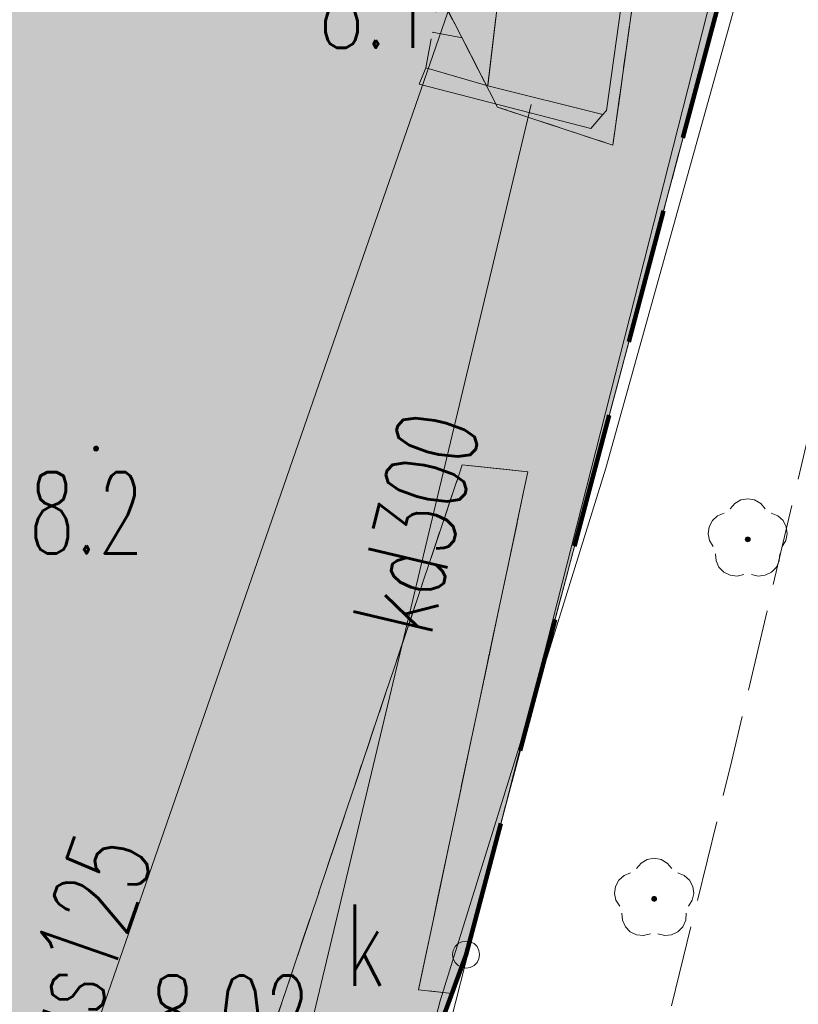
# Model space of a CAD drawing. Header units: millimetres. Extents: x -367306 to 168495, y -187323 to 82034.
# Tile 73 of 170: x 47739 to 62116, y -98041 to -79868. Entities that reach past the tile are written whole.
import ezdxf

# ---------------------------------------------------------------- set-up
doc = ezdxf.new("R2010")
doc.units = ezdxf.units.MM
doc.header["$MEASUREMENT"] = 0
for name, pattern in [('L_0_03', [1000, 500, -500]), ('L_0_05', [1750, 1250, -500]), ('L_0_06', [2000, 1500, -500]), ('Przerywana długa', [3900, 2500, -1400]), ('Przerywana gęsta', [900, 600, -300])]:
    doc.linetypes.add(name, pattern=pattern)
for name, color, linetype, lineweight, true_color in [('0_Nr_pióra__105', 7, 'Continuous', 5, 0xcae6ff), ('0_Nr_pióra__240', 7, 'Continuous', 18, 0xdcf887), ('Nowe_OTZL_Nr_pióra__94', 7, 'Continuous', 13, 0xe4ad2c), ('sytuacja_Nr_pióra__65', 7, 'Continuous', 13, 0x80c2ff)]:
    doc.layers.add(name, color=color, linetype=linetype, lineweight=lineweight, true_color=true_color)
for name, color, linetype, lineweight in [('0_Nr_pióra__196', 1, 'Continuous', 100), ('Nowe_EGDE_Nr_pióra__8', 7, 'Continuous', 13), ('Nowe_EGDE_Nr_pióra__9', 7, 'Continuous', 13), ('Nowe_EGKK_Nr_pióra__8', 7, 'Continuous', 13), ('Nowe_EGKK_Nr_pióra__9', 7, 'Continuous', 13), ('Nowe_EGPG_Nr_pióra__8', 7, 'Continuous', 13), ('Nowe_EGPG_Nr_pióra__9', 7, 'Continuous', 13), ('Nowe_EGUG_Nr_pióra__8', 7, 'Continuous', 13), ('Nowe_EGUG_Nr_pióra__9', 7, 'Continuous', 13), ('Nowe_GUPPRZ_O_Nr_pióra__8', 7, 'Continuous', 13), ('Nowe_OTDN_Nr_pióra__8', 7, 'Continuous', 13), ('Nowe_OTDN_Nr_pióra__9', 7, 'Continuous', 13), ('Nowe_OTKJ_Nr_pióra__8', 7, 'Continuous', 13), ('Nowe_OTKJ_Nr_pióra__9', 7, 'Continuous', 13), ('Nowe_OTKK_Nr_pióra__8', 7, 'Continuous', 13), ('Nowe_OTKK_Nr_pióra__9', 7, 'Continuous', 13), ('Nowe_OTRK_Nr_pióra__8', 7, 'Continuous', 13), ('Nowe_OTRK_Nr_pióra__9', 7, 'Continuous', 13), ('Nowe_OTRN_Nr_pióra__7', 7, 'Continuous', 13), ('Nowe_OTRN_Nr_pióra__8', 7, 'Continuous', 13), ('Nowe_OTRN_Nr_pióra__9', 7, 'Continuous', 13), ('Nowe_OTRN_O_Nr_pióra__8', 7, 'Continuous', 13), ('Nowe_OTWP_Nr_pióra__8', 7, 'Continuous', 13), ('Nowe_OTWP_Nr_pióra__9', 7, 'Continuous', 13), ('Nowe_OTZL_Nr_pióra__8', 7, 'Continuous', 13), ('Nowe_OTZL_Nr_pióra__9', 7, 'Continuous', 13), ('Nowe_SUEP_Nr_pióra__9', 7, 'Continuous', 13), ('Nowe_SUGP_Nr_pióra__9', 7, 'Continuous', 13), ('Nowe_SUGP_O_Nr_pióra__8', 7, 'Continuous', 13), ('Nowe_SUKP_Nr_pióra__8', 7, 'Continuous', 13), ('Nowe_SUKP_Nr_pióra__9', 7, 'Continuous', 13), ('Nowe_SUKP_O_Nr_pióra__8', 7, 'Continuous', 13), ('Nowe_SUKS_O_Nr_pióra__8', 7, 'Continuous', 13), ('Nowe_SUTP_Nr_pióra__8', 7, 'Continuous', 13), ('Nowe_SUTP_Nr_pióra__9', 7, 'Continuous', 13), ('sytuacja_Nr_pióra__1', 7, 'Continuous', 13)]:
    doc.layers.add(name, color=color, linetype=linetype, lineweight=lineweight)
doc.styles.add('STYL_AUTOMATYCZNY_3', font='Simplex.shx')

msp = doc.modelspace()

# ---------------------------------------------------------------- hatches: boundary and pattern name
at = {"layer": '0_Nr_pióra__105', "linetype": 'Continuous', "lineweight": 0, "true_color": 0x505c66}
msp.add_hatch(color=251, dxfattribs=at).paths.add_polyline_path([(20441.6, -93093.2), (30167, -96734.3), (31726.2, -92406.6), (33167.2, -88530), (34343.1, -85366.5), (35027.6, -83524.8), (35149, -82792.1), (35373.2, -81438.5), (35689, -79531.4), (36018.2, -77547.1), (37194.9, -74081.9), (37508.2, -73159.1), (39123, -71571.1), (40159.4, -71414.1), (41250.5, -71802.7), (42978.9, -72418.4), (44640.7, -73010.5), (46422.8, -73645.3), (48593.9, -74403.7), (49958.1, -74879.6), (51222.3, -75320.7), (52926.1, -75915.1), (55052.9, -76657.1), (56703.6, -78380.8), (56382.6, -81087.9), (58506.9, -81618.7), (58572.4, -81544.1), (58886.4, -79298.1), (58755.1, -77979.1), (59238.7, -76159.5), (59579.1, -75843.4), (60544.8, -75099.8), (60821.9, -73667.5), (58637.3, -72854.6), (56224.5, -75830.5), (47675.1, -72338.2), (42569.2, -70252.6), (41470.3, -69790.4), (40212.7, -68912.2), (40283.4, -66791), (42208.7, -62543.2), (43771.6, -59413), (45161.6, -57793), (46661.6, -55883), (48311.6, -52433), (49741.6, -47093), (52171.6, -42023), (55048, -35268), (48510.8, -30586.1, -0.0534642), (48236.5, -30789.9), (47057.6, -31505.7, -0.0664251), (45722.8, -32090.7), (44581.6, -34413), (43011.6, -35863), (38971.6, -36563), (38441.6, -36363), (34861.6, -35003), (31101.6, -42243), (30181.6, -45723), (28891.6, -49533), (29151.6, -51443), (31911.6, -55323), (30631.6, -60783), (27191.6, -71293), (23081.6, -83003), (21661.6, -88693), (20441.6, -93093)])
at = {"layer": '0_Nr_pióra__240', "linetype": 'Continuous', "lineweight": 0, "true_color": 0x2c311b}
msp.add_hatch(color=250, dxfattribs=at).paths.add_polyline_path([(30171.8, -96720.9), (34081.6, -98183), (54152.7, -102143.4), (55981.6, -97123), (70921.6, -40873), (56311.6, -36173), (55048, -35268), (52171.6, -42023), (49741.6, -47093), (48311.6, -52433), (46661.6, -55883), (45161.6, -57793), (43771.6, -59413), (42208.7, -62543.2), (40283.4, -66791), (40212.7, -68912.2), (41470.3, -69790.4), (42569.2, -70252.6), (47675.1, -72338.2), (56224.5, -75830.5), (58637.3, -72854.6), (60821.9, -73667.5), (60544.8, -75099.8), (59579.1, -75843.4), (59238.7, -76159.5), (58755.1, -77979.1), (58886.4, -79298.1), (58572.4, -81544.1), (58506.9, -81618.7), (56382.6, -81087.9), (56703.6, -78380.8), (55052.9, -76657.1), (52926.1, -75915.1), (51222.3, -75320.7), (49958.1, -74879.6), (48593.9, -74403.7), (46422.8, -73645.3), (44640.7, -73010.5), (42978.9, -72418.4), (41250.5, -71802.7), (40159.4, -71414.1), (39123, -71571.1), (37508.2, -73159.1), (37194.9, -74081.9), (36018.2, -77547.1), (35689, -79531.4), (35373.2, -81438.5), (35149, -82792.1), (35027.6, -83524.8), (34343.1, -85366.5), (33167.2, -88530), (31726.2, -92406.6)])
at = {"layer": 'Nowe_OTRN_Nr_pióra__7', "linetype": 'Continuous', "lineweight": 13}
msp.add_hatch(color=7, dxfattribs=at).paths.add_polyline_path([(49104.4, -87785), (49105.9, -87796.6), (49110.4, -87807.5), (49117.6, -87816.8), (49126.9, -87823.9), (49137.7, -87828.4), (49149.4, -87830), (49161, -87828.4), (49171.9, -87823.9), (49181.2, -87816.8), (49188.4, -87807.5), (49192.9, -87796.6), (49194.4, -87785), (49192.9, -87773.3), (49188.4, -87762.5), (49181.2, -87753.2), (49171.9, -87746), (49161, -87741.5), (49149.4, -87740), (49137.7, -87741.5), (49126.9, -87746), (49117.6, -87753.2), (49110.4, -87762.5), (49105.9, -87773.3)])
at = {"layer": 'Nowe_OTZL_Nr_pióra__94', "linetype": 'Continuous', "lineweight": 13, "true_color": 0xe4ad2c}
for points in [[(61180.9, -89504.2), (61194.8, -89502), (61207.4, -89495.6), (61217.3, -89485.7), (61223.7, -89473.1), (61225.9, -89459.2), (61223.7, -89445.3), (61217.3, -89432.8), (61207.4, -89422.8), (61194.8, -89416.4), (61180.9, -89414.2), (61167, -89416.4), (61154.5, -89422.8), (61144.5, -89432.8), (61138.1, -89445.3), (61135.9, -89459.2), (61138.1, -89473.1), (61144.5, -89485.7), (61154.5, -89495.6), (61167, -89502)], [(59453, -96141), (59466.9, -96138.8), (59479.4, -96132.4), (59489.4, -96122.5), (59495.8, -96109.9), (59498, -96096), (59495.8, -96082.1), (59489.4, -96069.6), (59479.4, -96059.6), (59466.9, -96053.2), (59453, -96051), (59439.1, -96053.2), (59426.5, -96059.6), (59416.6, -96069.6), (59410.2, -96082.1), (59408, -96096), (59410.2, -96109.9), (59416.6, -96122.5), (59426.5, -96132.4), (59439.1, -96138.8)]]:
    msp.add_hatch(color=42, dxfattribs=at).paths.add_polyline_path(points)
at = {"layer": 'sytuacja_Nr_pióra__65', "linetype": 'Continuous', "lineweight": 0, "true_color": 0x192633}
h = msp.add_hatch(color=179, dxfattribs=at)
h.paths.add_polyline_path([(-35518.4, -34473), (-67898.4, -84573), (-66138.4, -100353), (-58518.4, -110243), (-42598.4, -121143), (-16648.4, -132123), (-1348.4, -129693), (3325.5, -137445.8), (6501.6, -134653), (31321.6, -148073), (43551.6, -131243), (55981.6, -97123), (70921.6, -40873), (56311.6, -36173), (44331.6, -27593), (34641.9, -21548.3), (33406.4, -22351.9), (22129.7, -25856.9, 0.3125645), (16459.2, -35763.1, 0.0639815), (16561.6, -47403, -0.0641372), (20517.6, -68873.4, -0.1525468), (13695.5, -93630.2), (3435.8, -112923.9, -0.0818728), (1461.6, -115509.5), (-6521.8, -122921.4, -0.1451753), (-12306.4, -125248.3, -0.1061481), (-20698.4, -125033, -0.0211831), (-52070.1, -110031, -0.0156571), (-52613.6, -109720), (-56888.4, -107093), (-58193.1, -105873.8, -0.0772249), (-60088.2, -103457.7), (-61531.9, -100882.9, -0.0991166), (-62742.3, -97148), (-63291.3, -92429.4, -0.0773758), (-63172.5, -89355.1), (-62676, -86815.8, -0.093547), (-61301.5, -83370.5), (-34907, -41842.2, -0.0487492), (-33708.7, -40309.7), (-33683.4, -40283.1, -0.1375551), (-29041.8, -37523.5, -0.0442175), (-27588.1, -37267), (-16029.6, -36267.8, 0.1385926), (-10942.3, -34343.2), (-4215.8, -29365.2), (-2512.8, -27715.9, 0.2008798), (-1007.6, -25258.6), (-17808.4, -32663)])
h.paths.add_polyline_path([(33381.6, -100123), (34081.6, -98183), (16701.6, -91693), (16011.6, -93623)], flags=0)

# ---------------------------------------------------------------- linework, layer by layer
at = {"layer": '0_Nr_pióra__196', "color": 1, "linetype": 'Przerywana długa', "lineweight": 100}
msp.add_lwpolyline([(55981.6, -97123), (70921.6, -40873), (56311.6, -36173), (44331.6, -27593), (15671.6, -9583), (6061.6, -22143), (-17808.4, -32663), (-35518.4, -34473), (-67898.4, -84573), (-66138.4, -100353), (-58518.4, -110243), (-42598.4, -121143), (-16648.4, -132123), (-1348.4, -129693), (3325.5, -137445.8), (6501.6, -134653), (31321.6, -148073), (43551.6, -131243)], close=True, dxfattribs=at)
at = {"layer": 'Nowe_EGDE_Nr_pióra__8', "color": 7, "linetype": 'Continuous', "lineweight": 13}
msp.add_line((55981.6, -97123), (55981.7, -97123), dxfattribs=at)
msp.add_line((55981.6, -97123), (55981.7, -97123), dxfattribs=at)
at = {"layer": 'Nowe_EGDE_Nr_pióra__9', "color": 7, "linetype": 'Continuous', "lineweight": 13, "flags": 128}
msp.add_lwpolyline([(55981.6, -97123), (70921.6, -40873), (56311.6, -36173), (44331.6, -27593), (15671.6, -9583), (6061.6, -22143), (-17808.4, -32663), (-35518.4, -34473), (-67898.4, -84573), (-66138.4, -100353), (-58518.4, -110243), (-42598.4, -121143), (-16648.4, -132123), (-1348.4, -129693), (3311.6, -137403), (6501.6, -134653), (31321.6, -148073), (43551.6, -131243)], close=True, dxfattribs=at)
msp.add_lwpolyline([(77721.6, -12313), (70921.6, -40873), (55981.6, -97123), (43551.6, -131243), (31321.6, -148073), (19561.6, -164263), (7973.4, -180602.1), (26296.8, -183770.5), (44701.6, -160023), (62321.6, -129663), (70431.6, -103153), (75611.6, -82253)], dxfattribs=at)
at = {"layer": 'Nowe_EGKK_Nr_pióra__8', "color": 7, "linetype": 'Continuous', "lineweight": 13}
for p, q in [((56561.6, -81483), (56561.7, -81483)), ((56561.6, -81483), (56561.7, -81483)), ((58691.6, -82183), (58691.7, -82183)), ((58691.6, -82183), (58691.7, -82183)), ((55911.6, -88083), (55911.7, -88083)), ((55911.6, -88083), (55911.7, -88083)), ((57121.6, -88213), (57121.7, -88213)), ((57121.6, -88213), (57121.7, -88213)), ((55981.6, -97123), (55981.7, -97123)), ((55101.6, -97773), (55101.7, -97773)), ((55101.6, -97773), (55101.7, -97773)), ((55719.6, -97842.3), (55719.6, -97842.3)), ((55719.6, -97842.3), (55719.6, -97842.3))]:
    msp.add_line(p, q, dxfattribs=at)
at = {"layer": 'Nowe_EGKK_Nr_pióra__9', "color": 7, "linetype": 'L_0_06', "lineweight": 13, "flags": 128}
for points in [[(-65928.4, -86443), (-46598.4, -55193), (-32708.1, -34185.8), (-25888.4, -18613), (-19538.4, -3963), (-15289, 2905.3), (-7768.4, 34407), (-6478.4, 39617), (-9198.5, 39673.5), (-11138.4, 31577), (-9490.8, 31378.4), (-12278.4, 26477), (-12397.1, 25976.7), (-13078.4, 26127), (-24358.4, -3553), (-29788.4, -3963), (-32958.4, -14253), (-43448.4, -33613), (-62598.4, -63213), (-70068.4, -74873), (-73378.4, -83263), (-74808.4, -87963), (-76058.4, -92933), (-76488.4, -97643), (-76148.4, -99903), (-74478.4, -105063), (-71748.4, -109473), (-68778.4, -112643), (-63278.4, -117253), (-36888.4, -133563), (-29028.4, -136863), (-23848.4, -137733), (-15768.4, -138533), (-6768.4, -139353), (-3598.4, -138483), (-438.4, -136613), (1879.8, -135034.1), (3281.6, -133823), (12911.6, -125533), (23321.6, -113373), (29441.6, -101683), (31601.6, -96903), (39431.6, -73863), (55391.6, -79203), (56561.6, -81483), (58691.6, -82183), (59421.6, -76943), (62241.6, -69543), (68811.6, -45163), (66821.6, -44573), (60191.6, -64873), (57641.6, -74443), (41611.6, -68353), (55048, -35268), (61231.6, -20173), (54061.6, -15833), (47506.2, -29866.6), (46621.6, -31733), (42301.6, -37993), (38441.6, -36363), (31721.6, -45713), (29651.6, -50493), (32131.6, -55673), (28631.6, -68213), (23091.6, -85543), (18891.6, -95613), (19151.6, -99663), (15641.6, -105623), (7471.6, -118773), (-568.4, -125543), (-4988.4, -128413), (-15438.4, -130493), (-41388.4, -119513), (-56468.4, -109643), (-64298.4, -99413)], [(29531.6, -148013), (31361.6, -144863), (37971.6, -133403), (44021.6, -123253), (49231.6, -107983), (55911.6, -88083), (57121.6, -88213), (55101.6, -97773), (55719.6, -97842.3), (55981.6, -97123), (70921.6, -40873), (56311.6, -36173), (55048, -35268), (41611.6, -68353), (57641.6, -74443), (60191.6, -64873), (66821.6, -44573), (68811.6, -45163), (62241.6, -69543), (59421.6, -76943), (58691.6, -82183), (56561.6, -81483), (55391.6, -79203), (39431.6, -73863), (31601.6, -96903), (29441.6, -101683), (23321.6, -113373), (12911.6, -125533), (3281.6, -133823), (5851.8, -135213.2)], [(43551.6, -131243), (55719.6, -97842.3), (55101.6, -97773), (57121.6, -88213), (55911.6, -88083), (49231.6, -107983), (44021.6, -123253), (37971.6, -133403), (31361.6, -144863), (29531.6, -148013), (28441.6, -149893), (25211.6, -155473), (25687.3, -155829.8), (31321.6, -148073)]]:
    msp.add_lwpolyline(points, close=True, dxfattribs=at)
at = {"layer": 'Nowe_EGPG_Nr_pióra__8', "color": 7, "linetype": 'Continuous', "lineweight": 13}
for p, q in [((55779.4, -96976.1), (55779.4, -96976.1)), ((55834.7, -96920.8), (55834.7, -96920.8)), ((55904.4, -96885.3), (55904.4, -96885.3)), ((55981.6, -96873), (55981.7, -96873)), ((56058.9, -96885.3), (56058.9, -96885.3)), ((56128.6, -96920.8), (56128.6, -96920.8)), ((56183.9, -96976.1), (56183.9, -96976.1)), ((55731.6, -97123), (55731.7, -97123)), ((55743.9, -97045.8), (55743.9, -97045.8)), ((55743.9, -97200.3), (55743.9, -97200.3)), ((56219.4, -97045.8), (56219.4, -97045.8)), ((56219.4, -97200.3), (56219.4, -97200.3)), ((56231.6, -97123), (56231.7, -97123)), ((55779.4, -97270), (55779.4, -97270)), ((55834.7, -97325.3), (55834.7, -97325.3)), ((55904.4, -97360.8), (55904.4, -97360.8)), ((55981.6, -97373), (55981.7, -97373)), ((56058.9, -97360.8), (56058.9, -97360.8)), ((56128.6, -97325.3), (56128.6, -97325.3)), ((56183.9, -97270), (56183.9, -97270))]:
    msp.add_line(p, q, dxfattribs=at)
at = {"layer": 'Nowe_EGPG_Nr_pióra__9', "color": 7, "linetype": 'Continuous', "lineweight": 13, "flags": 128}
msp.add_lwpolyline([(55981.6, -96873), (56058.9, -96885.3), (56128.6, -96920.8), (56183.9, -96976.1), (56219.4, -97045.8), (56231.6, -97123), (56219.4, -97200.3), (56183.9, -97270), (56128.6, -97325.3), (56058.9, -97360.8), (55981.6, -97373), (55904.4, -97360.8), (55834.7, -97325.3), (55779.4, -97270), (55743.9, -97200.3), (55731.6, -97123), (55743.9, -97045.8), (55779.4, -96976.1), (55834.7, -96920.8), (55904.4, -96885.3)], close=True, dxfattribs=at)
at = {"layer": 'Nowe_EGUG_Nr_pióra__8', "color": 7, "linetype": 'Continuous', "lineweight": 13}
for p, q in [((56561.6, -81483), (56561.7, -81483)), ((56561.6, -81483), (56561.7, -81483)), ((58691.6, -82183), (58691.7, -82183)), ((58691.6, -82183), (58691.7, -82183)), ((55911.6, -88083), (55911.7, -88083)), ((55911.6, -88083), (55911.7, -88083)), ((57121.6, -88213), (57121.7, -88213)), ((57121.6, -88213), (57121.7, -88213)), ((55981.6, -97123), (55981.7, -97123)), ((55981.6, -97123), (55981.7, -97123)), ((55101.6, -97773), (55101.7, -97773)), ((55101.6, -97773), (55101.7, -97773)), ((55719.6, -97842.3), (55719.6, -97842.3)), ((55719.6, -97842.3), (55719.6, -97842.3)), ((55719.6, -97842.3), (55719.6, -97842.3))]:
    msp.add_line(p, q, dxfattribs=at)
at = {"layer": 'Nowe_EGUG_Nr_pióra__9', "color": 7, "linetype": 'L_0_03', "lineweight": 13, "flags": 128}
for points in [[(26296.8, -183770.5), (29734.3, -179335.1), (40791.3, -165068.4), (44701.6, -160023), (58841.6, -138483), (62321.6, -129663), (66349.4, -116497.1), (70431.6, -103153), (75611.6, -82253), (77011.8, -79633.1), (78213.7, -77384.1), (78871.6, -76153), (79381.6, -73863), (80541.6, -68573), (84031.6, -52933), (88551.6, -30943), (83581.6, -29593), (82851.6, -26523), (83531.6, -22883), (87021.6, -12263), (87781.6, -9943), (92201.6, 2177), (95191.6, 10357), (105121.6, 30727), (70471.6, 39997), (75171.6, 3647), (76491.6, -4103), (77721.6, -12313), (70921.6, -40873), (55981.6, -97123), (55719.6, -97842.3), (43551.6, -131243), (31321.6, -148073), (25687.3, -155829.8), (19561.6, -164263), (7973.4, -180602.1)], [(-65928.4, -86443), (-46598.4, -55193), (-32708.1, -34185.8), (-25888.4, -18613), (-19538.4, -3963), (-15289, 2905.3), (-7768.4, 34407), (-6478.4, 39617), (-9198.5, 39673.5), (-11138.4, 31577), (-9490.8, 31378.4), (-12278.4, 26477), (-12397.1, 25976.7), (-13078.4, 26127), (-24358.4, -3553), (-29788.4, -3963), (-32958.4, -14253), (-43448.4, -33613), (-62598.4, -63213), (-70068.4, -74873), (-73378.4, -83263), (-74808.4, -87963), (-76058.4, -92933), (-76488.4, -97643), (-76148.4, -99903), (-74478.4, -105063), (-71748.4, -109473), (-68778.4, -112643), (-63278.4, -117253), (-36888.4, -133563), (-29028.4, -136863), (-23848.4, -137733), (-15768.4, -138533), (-6768.4, -139353), (-3598.4, -138483), (-438.4, -136613), (1879.8, -135034.1), (3281.6, -133823), (12911.6, -125533), (23321.6, -113373), (29441.6, -101683), (31601.6, -96903), (39431.6, -73863), (55391.6, -79203), (56561.6, -81483), (58691.6, -82183), (59421.6, -76943), (62241.6, -69543), (68811.6, -45163), (66821.6, -44573), (60191.6, -64873), (57641.6, -74443), (41611.6, -68353), (55048, -35268), (61231.6, -20173), (54061.6, -15833), (47506.2, -29866.6), (46621.6, -31733), (42301.6, -37993), (38441.6, -36363), (31721.6, -45713), (29651.6, -50493), (32131.6, -55673), (28631.6, -68213), (23091.6, -85543), (18891.6, -95613), (19151.6, -99663), (15641.6, -105623), (7471.6, -118773), (-568.4, -125543), (-4988.4, -128413), (-15438.4, -130493), (-41388.4, -119513), (-56468.4, -109643), (-64298.4, -99413)], [(29531.6, -148013), (31361.6, -144863), (37971.6, -133403), (44021.6, -123253), (49231.6, -107983), (55911.6, -88083), (57121.6, -88213), (55101.6, -97773), (55719.6, -97842.3), (55981.6, -97123), (70921.6, -40873), (56311.6, -36173), (55048, -35268), (41611.6, -68353), (57641.6, -74443), (60191.6, -64873), (66821.6, -44573), (68811.6, -45163), (62241.6, -69543), (59421.6, -76943), (58691.6, -82183), (56561.6, -81483), (55391.6, -79203), (39431.6, -73863), (31601.6, -96903), (29441.6, -101683), (23321.6, -113373), (12911.6, -125533), (3281.6, -133823), (5851.8, -135213.2)], [(43551.6, -131243), (55719.6, -97842.3), (55101.6, -97773), (57121.6, -88213), (55911.6, -88083), (49231.6, -107983), (44021.6, -123253), (37971.6, -133403), (31361.6, -144863), (29531.6, -148013), (28441.6, -149893), (25211.6, -155473), (25687.3, -155829.8), (31321.6, -148073)]]:
    msp.add_lwpolyline(points, close=True, dxfattribs=at)
at = {"layer": 'Nowe_OTDN_Nr_pióra__8', "color": 7, "linetype": 'Continuous', "lineweight": 13}
for p, q in [((55237.7, -80756.2), (55237.7, -80756.2)), ((55116.9, -81056.1), (55116.9, -81056.1)), ((56382.6, -81087.9), (56382.6, -81087.9)), ((58506.9, -81618.7), (58506.9, -81618.7)), ((58282.6, -81874.1), (58282.7, -81874.1))]:
    msp.add_line(p, q, dxfattribs=at)
at = {"layer": 'Nowe_OTDN_Nr_pióra__9', "color": 7, "linetype": 'Continuous', "lineweight": 13, "flags": 128}
msp.add_lwpolyline([(58282.6, -81874.1), (55116.9, -81056.1), (55237.7, -80756.2), (56382.6, -81087.9), (58506.9, -81618.7)], close=True, dxfattribs=at)
at = {"layer": 'Nowe_OTKJ_Nr_pióra__8', "color": 7, "linetype": 'Continuous', "lineweight": 13}
msp.add_line((60888.5, -93538.3), (60888.6, -93538.3), dxfattribs=at)
at = {"layer": 'Nowe_OTKJ_Nr_pióra__9', "color": 7, "linetype": 'L_0_06', "lineweight": 13, "flags": 128}
msp.add_lwpolyline([(21472.8, -182936.3), (26882.7, -175776), (28540.7, -173581.5), (29691.4, -171973.5), (37465.7, -161109.1), (46145.3, -148356.4), (49972.2, -142287.6), (51641.5, -139022.6), (53138.9, -135757.7), (54527.5, -132715.9), (57342.3, -125022.1), (59763.9, -118137.3), (62318.9, -110873.1), (64720.1, -102390.1), (67644.1, -92101.9), (70126.7, -83617.2), (71230.4, -82306.4), (71874.3, -82536.4), (72338.2, -77200.1), (72304.6, -73825.8), (73717.2, -67166.3), (75064.8, -60878), (76317.6, -57755.4), (77397.9, -53052), (77381.6, -52943), (77241.6, -52403), (78911.6, -42093), (79431.6, -38873), (80221.6, -34063), (81181.6, -27813), (82081.6, -22403), (82421.6, -20413), (82891.6, -18473), (83461.6, -16453), (84951.6, -11803), (87421.6, -4163), (88041.6, -2283), (88671.6, -343), (89391.6, 1647), (92221.6, 8227), (93441.6, 10997), (94021.6, 12247), (97931.6, 20357), (100791.6, 26227), (101921.6, 28457), (103521.6, 31152.6), (96697.7, 32981.9), (95391.6, 30567), (93491.6, 27337), (90361.6, 21997), (89811.6, 21167), (89081.6, 20527), (88161.6, 20167), (87161.6, 20187), (86281.6, 20637), (85621.6, 21407), (85231.6, 22277), (85021.6, 23177), (84401.6, 27727), (83761.6, 32287), (83361.6, 35117), (83368.6, 36520.8), (82801.7, 36698.3), (75439, 38653.3), (75901.6, 36127), (76431.6, 32237), (76931.6, 28187), (78631.6, 15207), (78671.6, 13957), (78451.6, 6997), (78251.6, 2937), (77991.6, 1957), (77531.6, 1027), (77141.6, -3223), (77561.6, -4543), (77401.6, -6673), (76791.6, -11613), (75671.6, -19553), (74091.6, -29323), (72161.6, -41063), (70331.6, -51773), (67307.1, -65408.9), (64955.9, -76300.2), (60888.5, -93538.3), (58023.6, -105195.3), (54440.5, -115996.9), (49439.1, -128605.1), (44882, -139357.8), (42612.1, -143016.9), (35958.2, -152858.9), (27306.8, -165115.4), (15023.6, -181821.2)], close=True, dxfattribs=at)
at = {"layer": 'Nowe_OTKK_Nr_pióra__8', "color": 7, "linetype": 'Continuous', "lineweight": 13}
for p, q in [((58572.4, -81544.1), (58572.5, -81544.1)), ((58506.9, -81618.7), (58506.9, -81618.7)), ((58282.6, -81874.1), (58282.7, -81874.1))]:
    msp.add_line(p, q, dxfattribs=at)
at = {"layer": 'Nowe_OTKK_Nr_pióra__9', "color": 7, "linetype": 'Continuous', "lineweight": 13, "flags": 128}
msp.add_lwpolyline([(58282.6, -81874.1), (58506.9, -81618.7), (58572.4, -81544.1), (58886.4, -79298.1)], dxfattribs=at)
at = {"layer": 'Nowe_OTRK_Nr_pióra__8', "color": 7, "linetype": 'Continuous', "lineweight": 13}
for p, q in [((55357.2, -80098.8), (55357.3, -80098.8)), ((55916.5, -80200.4), (55916.5, -80200.4)), ((55237.7, -80756.2), (55237.7, -80756.2)), ((56382.6, -81087.9), (56382.6, -81087.9))]:
    msp.add_line(p, q, dxfattribs=at)
at = {"layer": 'Nowe_OTRK_Nr_pióra__9', "color": 7, "linetype": 'L_0_05', "lineweight": 13, "flags": 128}
msp.add_lwpolyline([(32535, -97600.7), (33999.5, -92640.3), (36417.8, -84706.8), (36793.6, -83203.6), (37402, -78407.8), (37777.8, -76994.1), (39522.2, -73161.3), (43410.7, -74465.9), (53622, -77942.1), (55066.5, -78552), (55473.1, -79461.5), (55237.7, -80756.2), (56382.6, -81087.9), (56703.6, -78380.8), (55052.9, -76657.1), (52926.1, -75915.1), (51222.3, -75320.7), (49958.1, -74879.6), (48593.9, -74403.7), (46554.8, -73692.3), (46422.8, -73645.3), (44640.7, -73010.5), (42978.9, -72418.4), (41250.5, -71802.7), (40159.4, -71414.1), (39123, -71571.1), (37508.2, -73159.1), (37194.9, -74081.9), (36018.2, -77547.1), (35689, -79531.4), (35373.2, -81438.5), (35149, -82792.1), (35027.6, -83524.8), (34343.1, -85366.5), (33167.2, -88530), (31726.2, -92406.6), (30171.8, -96720.9)], close=True, dxfattribs=at)
at = {"layer": 'Nowe_OTRK_Nr_pióra__9', "color": 7, "linetype": 'Continuous', "lineweight": 13, "flags": 128}
msp.add_lwpolyline([(55357.2, -80098.8), (55916.5, -80200.4)], dxfattribs=at)
at = {"layer": 'Nowe_OTRN_Nr_pióra__8', "color": 7, "linetype": 'Continuous', "lineweight": 13}
for p, q in [((49105.9, -87773.3), (49106, -87773.3)), ((49110.4, -87762.5), (49110.5, -87762.5)), ((49117.6, -87753.2), (49117.6, -87753.2)), ((49126.9, -87746), (49126.9, -87746)), ((49137.7, -87741.5), (49137.8, -87741.5)), ((49149.4, -87740), (49149.4, -87740)), ((49161, -87741.5), (49161.1, -87741.5)), ((49171.9, -87746), (49171.9, -87746)), ((49181.2, -87753.2), (49181.3, -87753.2)), ((49188.4, -87762.5), (49188.4, -87762.5)), ((49192.9, -87773.3), (49192.9, -87773.3)), ((49104.4, -87785), (49104.4, -87785)), ((49105.9, -87796.6), (49106, -87796.6)), ((49110.4, -87807.5), (49110.5, -87807.5)), ((49117.6, -87816.8), (49117.6, -87816.8)), ((49126.9, -87823.9), (49126.9, -87823.9)), ((49137.7, -87828.4), (49137.8, -87828.4)), ((49149.4, -87830), (49149.4, -87830)), ((49161, -87828.4), (49161.1, -87828.4)), ((49171.9, -87823.9), (49171.9, -87823.9)), ((49181.2, -87816.8), (49181.3, -87816.8)), ((49188.4, -87807.5), (49188.4, -87807.5)), ((49192.9, -87796.6), (49192.9, -87796.6)), ((49194.4, -87785), (49194.4, -87785))]:
    msp.add_line(p, q, dxfattribs=at)
at = {"layer": 'Nowe_OTRN_Nr_pióra__9', "color": 7, "linetype": 'Continuous', "lineweight": 13, "flags": 128}
msp.add_lwpolyline([(49104.4, -87785), (49105.9, -87796.6), (49110.4, -87807.5), (49117.6, -87816.8), (49126.9, -87823.9), (49137.7, -87828.4), (49149.4, -87830), (49161, -87828.4), (49171.9, -87823.9), (49181.2, -87816.8), (49188.4, -87807.5), (49192.9, -87796.6), (49194.4, -87785), (49192.9, -87773.3), (49188.4, -87762.5), (49181.2, -87753.2), (49171.9, -87746), (49161, -87741.5), (49149.4, -87740), (49137.7, -87741.5), (49126.9, -87746), (49117.6, -87753.2), (49110.4, -87762.5), (49105.9, -87773.3)], close=True, dxfattribs=at)
at = {"layer": 'Nowe_OTWP_Nr_pióra__8', "color": 7, "linetype": 'Continuous', "lineweight": 13}
for p, q in [((56382.6, -81087.9), (56382.6, -81087.9)), ((58572.4, -81544.1), (58572.5, -81544.1)), ((58506.9, -81618.7), (58506.9, -81618.7))]:
    msp.add_line(p, q, dxfattribs=at)
at = {"layer": 'Nowe_OTWP_Nr_pióra__9', "color": 7, "linetype": 'Continuous', "lineweight": 13, "flags": 128}
msp.add_lwpolyline([(58886.4, -79298.1), (58572.4, -81544.1), (58506.9, -81618.7), (56382.6, -81087.9), (56703.6, -78380.8)], dxfattribs=at)
at = {"layer": 'Nowe_OTZL_Nr_pióra__8', "color": 7, "linetype": 'Continuous', "lineweight": 13}
for p, q in [((60940.4, -88796.5), (60940.4, -88796.5)), ((61053, -88731.7), (61053, -88731.7)), ((61180.9, -88709.2), (61181, -88709.2)), ((61308.9, -88731.7), (61308.9, -88731.7)), ((61421.5, -88796.5), (61421.5, -88796.5)), ((60625, -89025.6), (60625, -89025.6)), ((60745.4, -88976.7), (60745.4, -88976.7)), ((60856.6, -88895.9), (60856.7, -88895.9)), ((61505.2, -88895.9), (61505.2, -88895.9)), ((61616.5, -88976.7), (61616.5, -88976.7)), ((61736.8, -89025.6), (61736.9, -89025.6)), ((60467.6, -89227.4), (60467.7, -89227.4)), ((60528.6, -89112.7), (60528.6, -89112.7)), ((61833.3, -89112.7), (61833.3, -89112.7)), ((61894.2, -89227.4), (61894.2, -89227.4)), ((60449.5, -89356.1), (60449.5, -89356.1)), ((61912.3, -89356.1), (61912.4, -89356.1)), ((60476.3, -89483.2), (60476.4, -89483.2)), ((61135.9, -89459.2), (61136, -89459.2)), ((61138.1, -89445.3), (61138.2, -89445.3)), ((61138.1, -89473.1), (61138.2, -89473.1)), ((61144.5, -89432.8), (61144.6, -89432.8)), ((61144.5, -89485.7), (61144.6, -89485.7)), ((61154.5, -89422.8), (61154.5, -89422.8)), ((61154.5, -89495.6), (61154.5, -89495.6)), ((61167, -89416.4), (61167.1, -89416.4)), ((61167, -89502), (61167.1, -89502)), ((61180.9, -89414.2), (61181, -89414.2)), ((61180.9, -89504.2), (61181, -89504.2)), ((61194.8, -89416.4), (61194.9, -89416.4)), ((61194.8, -89502), (61194.9, -89502)), ((61207.4, -89422.8), (61207.4, -89422.8)), ((61207.4, -89495.6), (61207.4, -89495.6)), ((61217.3, -89432.8), (61217.4, -89432.8)), ((61217.3, -89485.7), (61217.4, -89485.7)), ((61223.7, -89445.3), (61223.8, -89445.3)), ((61223.7, -89473.1), (61223.8, -89473.1)), ((61225.9, -89459.2), (61226, -89459.2)), ((61885.5, -89483.2), (61885.5, -89483.2)), ((60544.9, -89593.5), (60545, -89593.5)), ((60587.4, -89724.3), (60587.5, -89724.3)), ((61774.4, -89724.3), (61774.4, -89724.3)), ((61816.9, -89593.5), (61816.9, -89593.5)), ((60596.8, -89853.9), (60596.8, -89853.9)), ((61765, -89853.9), (61765.1, -89853.9)), ((60649.8, -89972.5), (60649.8, -89972.5)), ((60740.1, -90066), (60740.1, -90066)), ((60856.8, -90123), (60856.9, -90123)), ((60986, -90136.7), (60986.1, -90136.7)), ((61112.1, -90105.6), (61112.2, -90105.6)), ((61249.7, -90105.6), (61249.7, -90105.6)), ((61375.8, -90136.7), (61375.9, -90136.7)), ((61505, -90123), (61505, -90123)), ((61621.7, -90066), (61621.8, -90066)), ((61712, -89972.5), (61712.1, -89972.5)), ((59325, -95368.5), (59325.1, -95368.5)), ((59453, -95346), (59453, -95346)), ((59580.9, -95368.5), (59581, -95368.5)), ((59128.7, -95532.7), (59128.7, -95532.7)), ((59212.4, -95433.4), (59212.5, -95433.4)), ((59693.5, -95433.4), (59693.6, -95433.4)), ((59777.3, -95532.7), (59777.3, -95532.7)), ((58800.6, -95749.5), (58800.7, -95749.5)), ((58897.1, -95662.5), (58897.1, -95662.5)), ((59017.4, -95613.5), (59017.5, -95613.5)), ((59888.5, -95613.5), (59888.6, -95613.5)), ((60008.9, -95662.5), (60008.9, -95662.5)), ((60105.3, -95749.5), (60105.4, -95749.5)), ((58739.7, -95864.3), (58739.7, -95864.3)), ((60166.3, -95864.3), (60166.3, -95864.3)), ((58721.5, -95992.9), (58721.6, -95992.9)), ((58748.4, -96120), (58748.4, -96120)), ((59408, -96096), (59408, -96096)), ((59410.2, -96082.1), (59410.2, -96082.1)), ((59410.2, -96109.9), (59410.2, -96109.9)), ((59416.6, -96069.6), (59416.6, -96069.6)), ((59416.6, -96122.5), (59416.6, -96122.5)), ((59426.5, -96059.6), (59426.6, -96059.6)), ((59426.5, -96132.4), (59426.6, -96132.4)), ((59439.1, -96053.2), (59439.1, -96053.2)), ((59453, -96051), (59453, -96051)), ((59466.9, -96053.2), (59466.9, -96053.2)), ((59479.4, -96059.6), (59479.5, -96059.6)), ((59479.4, -96132.4), (59479.5, -96132.4)), ((59489.4, -96069.6), (59489.4, -96069.6)), ((59489.4, -96122.5), (59489.4, -96122.5)), ((59495.8, -96082.1), (59495.8, -96082.1)), ((59495.8, -96109.9), (59495.8, -96109.9)), ((59498, -96096), (59498, -96096)), ((60157.6, -96120), (60157.6, -96120)), ((60184.4, -95992.9), (60184.5, -95992.9)), ((58817, -96230.4), (58817.1, -96230.4)), ((59439.1, -96138.8), (59439.1, -96138.8)), ((59453, -96141), (59453, -96141)), ((59466.9, -96138.8), (59466.9, -96138.8)), ((60088.9, -96230.4), (60089, -96230.4)), ((58859.5, -96361.2), (58859.6, -96361.2)), ((58868.8, -96490.8), (58868.9, -96490.8)), ((60037.1, -96490.8), (60037.1, -96490.8)), ((60046.4, -96361.2), (60046.5, -96361.2)), ((58921.8, -96609.4), (58921.9, -96609.4)), ((59984.1, -96609.4), (59984.2, -96609.4)), ((59012.1, -96702.8), (59012.2, -96702.8)), ((59128.9, -96759.8), (59128.9, -96759.8)), ((59258.1, -96773.5), (59258.1, -96773.5)), ((59384.2, -96742.4), (59384.3, -96742.4)), ((59521.7, -96742.4), (59521.8, -96742.4)), ((59647.9, -96773.5), (59647.9, -96773.5)), ((59777.1, -96759.8), (59777.1, -96759.8)), ((59893.8, -96702.8), (59893.9, -96702.8))]:
    msp.add_line(p, q, dxfattribs=at)
at = {"layer": 'Nowe_OTZL_Nr_pióra__9', "color": 7, "linetype": 'Continuous', "lineweight": 13, "flags": 128}
for points in [[(60856.6, -88895.9), (60940.4, -88796.5), (61053, -88731.7), (61180.9, -88709.2), (61308.9, -88731.7), (61421.5, -88796.5), (61505.2, -88895.9)], [(60544.9, -89593.5), (60476.3, -89483.2), (60449.5, -89356.1), (60467.6, -89227.4), (60528.6, -89112.7), (60625, -89025.6), (60745.4, -88976.7)], [(61616.5, -88976.7), (61736.8, -89025.6), (61833.3, -89112.7), (61894.2, -89227.4), (61912.3, -89356.1), (61885.5, -89483.2), (61816.9, -89593.5)], [(61112.1, -90105.6), (60986, -90136.7), (60856.8, -90123), (60740.1, -90066), (60649.8, -89972.5), (60596.8, -89853.9), (60587.4, -89724.3)], [(61774.4, -89724.3), (61765, -89853.9), (61712, -89972.5), (61621.7, -90066), (61505, -90123), (61375.8, -90136.7), (61249.7, -90105.6)], [(59128.7, -95532.7), (59212.4, -95433.4), (59325, -95368.5), (59453, -95346), (59580.9, -95368.5), (59693.5, -95433.4), (59777.3, -95532.7)], [(58817, -96230.4), (58748.4, -96120), (58721.5, -95992.9), (58739.7, -95864.3), (58800.6, -95749.5), (58897.1, -95662.5), (59017.4, -95613.5)], [(59888.5, -95613.5), (60008.9, -95662.5), (60105.3, -95749.5), (60166.3, -95864.3), (60184.4, -95992.9), (60157.6, -96120), (60088.9, -96230.4)], [(59384.2, -96742.4), (59258.1, -96773.5), (59128.9, -96759.8), (59012.1, -96702.8), (58921.8, -96609.4), (58868.8, -96490.8), (58859.5, -96361.2)], [(60046.4, -96361.2), (60037.1, -96490.8), (59984.1, -96609.4), (59893.8, -96702.8), (59777.1, -96759.8), (59647.9, -96773.5), (59521.7, -96742.4)]]:
    msp.add_lwpolyline(points, dxfattribs=at)
for points in [[(61180.9, -89504.2), (61194.8, -89502), (61207.4, -89495.6), (61217.3, -89485.7), (61223.7, -89473.1), (61225.9, -89459.2), (61223.7, -89445.3), (61217.3, -89432.8), (61207.4, -89422.8), (61194.8, -89416.4), (61180.9, -89414.2), (61167, -89416.4), (61154.5, -89422.8), (61144.5, -89432.8), (61138.1, -89445.3), (61135.9, -89459.2), (61138.1, -89473.1), (61144.5, -89485.7), (61154.5, -89495.6), (61167, -89502)], [(59453, -96141), (59466.9, -96138.8), (59479.4, -96132.4), (59489.4, -96122.5), (59495.8, -96109.9), (59498, -96096), (59495.8, -96082.1), (59489.4, -96069.6), (59479.4, -96059.6), (59466.9, -96053.2), (59453, -96051), (59439.1, -96053.2), (59426.5, -96059.6), (59416.6, -96069.6), (59410.2, -96082.1), (59408, -96096), (59410.2, -96109.9), (59416.6, -96122.5), (59426.5, -96132.4), (59439.1, -96138.8)]]:
    msp.add_lwpolyline(points, close=True, dxfattribs=at)
at = {"layer": 'Nowe_SUEP_Nr_pióra__9', "color": 7, "linetype": 'Continuous', "lineweight": 13, "flags": 128}
msp.add_lwpolyline([(62920.2, 48206.4), (62831.6, 47947), (64461.6, 46657), (69081.6, 39547), (69851.6, 3557), (70051.6, -5533), (64801.6, -60783), (61861.6, -74133), (55161.6, -100453), (52561.6, -111263), (44341.6, -132743), (40451.6, -140733), (22601.6, -168733), (12586.7, -181399.8)], dxfattribs=at)
msp.add_lwpolyline([(62920.2, 48206.4), (62831.6, 47947), (64461.6, 46657), (69081.6, 39547), (69851.6, 3557), (70051.6, -5533), (64801.6, -60783), (61861.6, -74133), (55161.6, -100453), (52561.6, -111263), (44341.6, -132743), (40451.6, -140733), (22601.6, -168733), (12586.7, -181399.8)], dxfattribs=at)
at = {"layer": 'Nowe_SUGP_Nr_pióra__9', "color": 7, "linetype": 'Continuous', "lineweight": 13, "flags": 128}
msp.add_lwpolyline([(66511.6, 45387), (65451.6, 41947), (70441.6, 26607), (70591.6, 7417), (70271.6, -4513), (71051.6, -23613), (70711.6, -28373), (68611.6, -31223), (63031.6, -57593), (61161.6, -63813), (37631.6, -131683), (30361.6, -143053), (18781.6, -160973), (25371.6, -165403), (32631.6, -170383), (34091.6, -171413), (25221.5, -183584.5)], dxfattribs=at)
at = {"layer": 'Nowe_SUKP_Nr_pióra__8', "color": 7, "linetype": 'Continuous', "lineweight": 13}
msp.add_line((57181.6, -81433), (57181.7, -81433), dxfattribs=at)
at = {"layer": 'Nowe_SUKP_Nr_pióra__9', "color": 7, "linetype": 'Continuous', "lineweight": 13, "flags": 128}
msp.add_lwpolyline([(53141.6, -98353), (57181.6, -81433)], dxfattribs=at)
at = {"layer": 'Nowe_SUTP_Nr_pióra__8', "color": 7, "linetype": 'Continuous', "lineweight": 13}
for p, q in [((58559.3, -88146.5), (58559.4, -88146.5)), ((55499.7, -97979.2), (55499.8, -97979.2))]:
    msp.add_line(p, q, dxfattribs=at)
at = {"layer": 'Nowe_SUTP_Nr_pióra__9', "color": 7, "linetype": 'Continuous', "lineweight": 13, "flags": 128}
msp.add_lwpolyline([(11260.8, -181170.5), (16471.5, -174238.1), (19452.2, -170500.6), (24891.1, -162266.2), (29035.7, -155831.5), (34734.6, -147071.3), (39643.6, -139478), (42120.7, -135387.3), (44075.2, -130796.6), (48468.4, -121012.6), (49975.2, -117491.8), (52488.8, -110783.5), (54097.4, -103354.7), (55499.7, -97979.2), (58559.3, -88146.5), (61218.6, -78617.5), (63969.7, -68926.2), (66235.8, -61361.1), (67905.1, -55003.6), (70185.2, -46428.6), (72414.4, -45841.4)], dxfattribs=at)
at = {"layer": 'sytuacja_Nr_pióra__1', "color": 7, "linetype": 'Przerywana gęsta', "lineweight": 13, "flags": 128}
msp.add_lwpolyline([(-35518.4, -34473), (-67898.4, -84573), (-66138.4, -100353), (-58518.4, -110243), (-42598.4, -121143), (-16648.4, -132123), (-1348.4, -129693), (3325.5, -137445.8), (6501.6, -134653), (31321.6, -148073), (43551.6, -131243), (55981.6, -97123), (70921.6, -40873), (56311.6, -36173), (44331.6, -27593), (34641.9, -21548.3), (33406.4, -22351.9), (22129.7, -25856.9, 0.3125645), (16459.2, -35763.1, 0.0639815), (16561.6, -47403, -0.0641372), (20517.6, -68873.4, -0.1525468), (13695.5, -93630.2), (3435.8, -112923.9, -0.0818728), (1461.6, -115509.5), (-6521.8, -122921.4, -0.1451753), (-12306.4, -125248.3, -0.1061481), (-20698.4, -125033, -0.0211831), (-52070.1, -110031, -0.0156571), (-52613.6, -109720), (-56888.4, -107093), (-58193.1, -105873.8, -0.0772249), (-60088.2, -103457.7), (-61531.9, -100882.9, -0.0991166), (-62742.3, -97148), (-63291.3, -92429.4, -0.0773758), (-63172.5, -89355.1), (-62676, -86815.8, -0.093547), (-61301.5, -83370.5), (-34907, -41842.2, -0.0487492), (-33708.7, -40309.7), (-33683.4, -40283.1, -0.1375551), (-29041.8, -37523.5, -0.0442175), (-27588.1, -37267), (-16029.6, -36267.8, 0.1385926), (-10942.3, -34343.2), (-4215.8, -29365.2), (-2512.8, -27715.9, 0.2008798), (-1007.6, -25258.6), (-17808.4, -32663)], format="xyb", close=True, dxfattribs=at)

# ---------------------------------------------------------------- texts
at = {"layer": 'Nowe_GUPPRZ_O_Nr_pióra__8', "color": 7, "linetype": 'Continuous', "lineweight": 13, "insert": (50136.8, -99010.5), "char_height": 1500, "attachment_point": 7, "style": 'STYL_AUTOMATYCZNY_3'}
msp.add_mtext('\\A1;{\\W0.660000x;\\pql;\\FSimplex.shx;8.02}', dxfattribs=at)
at = {"layer": 'Nowe_OTRN_O_Nr_pióra__8', "color": 7, "linetype": 'Continuous', "lineweight": 13, "char_height": 1500, "attachment_point": 7, "style": 'STYL_AUTOMATYCZNY_3'}
for s, insert in [('\\A1;{\\W0.660000x;\\pql;\\FSimplex.shx;8.1}', (53256.7, -80386.2)), ('\\A1;{\\W0.660000x;\\pql;\\FSimplex.shx;8.2}', (47909.1, -89718.7))]:
    msp.add_mtext(s, dxfattribs=dict(at, insert=insert))
at = {"layer": 'Nowe_SUGP_O_Nr_pióra__8', "color": 7, "linetype": 'Continuous', "lineweight": 13, "insert": (49377.5, -99247.8), "char_height": 1500, "attachment_point": 7, "rotation": 70.9, "style": 'STYL_AUTOMATYCZNY_3'}
msp.add_mtext('\\A1;{\\W0.660000x;\\pql;\\FSimplex.shx;gs125}', dxfattribs=at)
at = {"layer": 'Nowe_SUKP_O_Nr_pióra__8', "color": 7, "linetype": 'Continuous', "lineweight": 13, "insert": (55322.4, -91301.4), "char_height": 1500, "attachment_point": 7, "rotation": 76.6, "style": 'STYL_AUTOMATYCZNY_3'}
msp.add_mtext('\\A1;{\\W0.660000x;\\pql;\\FSimplex.shx;kd300}', dxfattribs=at)
at = {"layer": 'Nowe_SUKS_O_Nr_pióra__8', "color": 7, "linetype": 'Continuous', "lineweight": 13, "insert": (53759.2, -97700.1), "char_height": 1500, "attachment_point": 7, "style": 'STYL_AUTOMATYCZNY_3'}
msp.add_mtext('\\A1;{\\W0.660000x;\\pql;\\FSimplex.shx;k}', dxfattribs=at)

doc.saveas('drawing.dxf')
